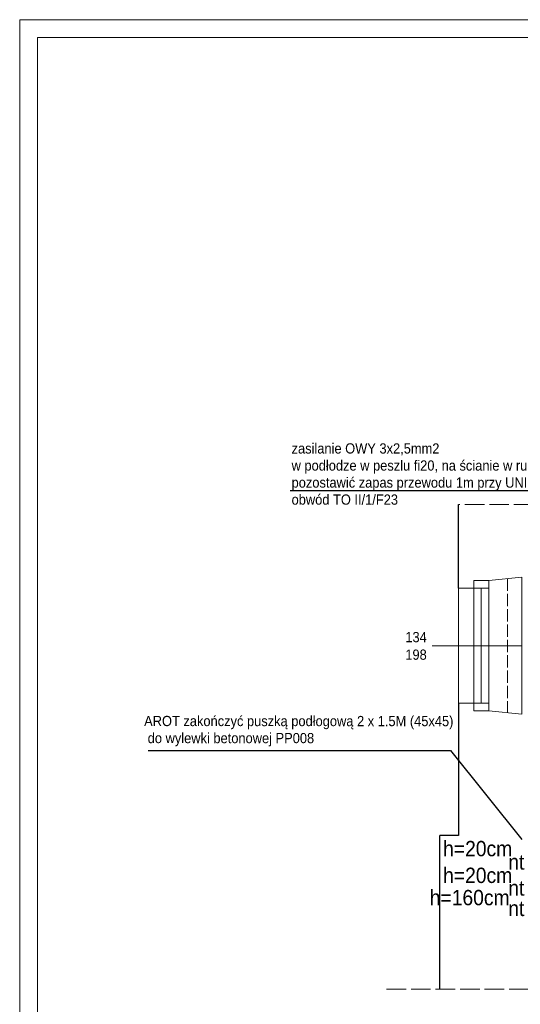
# Model space of a CAD drawing. Header units: centimetres. Extents: x 690840 to 714026, y 27673 to 40762.
# Tile 30 of 162: x 693553 to 694042, y 39799 to 40762. Entities that reach past the tile are written whole.
import ezdxf

# ---------------------------------------------------------------- set-up
doc = ezdxf.new("R2010")
doc.units = ezdxf.units.CM
doc.linetypes.add('ACAD_ISO02W100', pattern=[15, 12, -3])
doc.layers.add('Obrys powierzchni', color=50, linetype='Continuous', lineweight=9, plot=False)
for name, color, linetype, lineweight in [('Przekroje', 253, 'Continuous', 20), ('Przekrojowa', 253, 'Continuous', 25), ('S3_okna', 253, 'Continuous', 9), ('S3_rozdzielnice', 1, 'Continuous', 5), ('Widokowa', 140, 'Continuous', 9)]:
    doc.layers.add(name, color=color, linetype=linetype, lineweight=lineweight)
doc.styles.add('ARIELCE', font='arial.ttf', dxfattribs={"width": 0.9})

# ---------------------------------------------------------------- blocks, each defined once
blk = doc.blocks.new('zw$1D16')
at = {"layer": 'Przekroje', "ltscale": 1.6}
for points in [[(0, 0), (-32.21, -3.11), (-47.01, -3.11), (-47.01, -10.89), (-62.01, -10.89)], [(0, -134), (-32.21, -130.89), (-47.01, -130.89), (-47.01, -123.11), (-62.01, -123.11)]]:
    blk.add_lwpolyline(points, dxfattribs=at)
at = {"layer": 'S3_okna'}
for p, q in [((0, 0), (0, -134)), ((-32.21, -130.89), (-32.21, -3.11)), ((-62.01, -10.89), (-62.01, -123.11)), ((-47.01, -10.89), (-32.21, -10.89)), ((-47.01, -123.11), (-47.01, -10.89)), ((-39.61, -123.11), (-39.61, -10.89)), ((-47.01, -123.11), (-32.21, -123.11))]:
    blk.add_line(p, q, dxfattribs=at)
at = {"layer": 'S3_okna', "ltscale": 1.6}
blk.add_line((-124.02, -67), (0, -67), dxfattribs=at)
at = {"layer": 'S3_okna'}
for points in [[(0, 0), (-32.21, -3.11), (-47.01, -3.11), (-47.01, -10.89), (-62.01, -10.89)], [(0, -134), (-32.21, -130.89), (-47.01, -130.89), (-47.01, -123.11), (-62.01, -123.11)]]:
    blk.add_lwpolyline(points, dxfattribs=at)
blk = doc.blocks.new('zw$7334')
at = {"layer": 'S3_okna', "ltscale": 1.6, "insert": (-30.9, 13.4), "char_height": 10, "width": 42.3629, "attachment_point": 3, "rotation": 0.01899, "style": 'ARIELCE', "bg_fill": 2}
blk.add_mtext('{\\fArial|b0|i0|c238|p34;134}', dxfattribs=at)
at = {"layer": 'S3_okna', "ltscale": 1.6, "insert": (-30.94, -3.78), "char_height": 10, "width": 42.3629, "attachment_point": 3, "rotation": 0.01899, "style": 'ARIELCE'}
blk.add_mtext('{\\fArial|b0|i0|c238|p34;198}', dxfattribs=at)

msp = doc.modelspace()

# ---------------------------------------------------------------- linework, layer by layer
at = {"layer": 'Obrys powierzchni', "ltscale": 1.6}
for points in [[(693552.62, 40762.32), (695652.62, 40762.32), (695652.62, 39277.32), (693552.62, 39277.32)], [(693570.12, 40744.82), (695635.12, 40744.82), (695635.12, 39294.82), (693570.12, 39294.82)]]:
    msp.add_lwpolyline(points, close=True, dxfattribs=at)
at = {"layer": 'Przekrojowa', "color": 8, "ltscale": 1.6}
for p, q in [((693981.88, 40206.24), (693981.88, 40288.28)), ((693981.83, 40094.01), (693981.83, 39964.64)), ((693981.83, 39964.64), (693963.83, 39964.64)), ((693963.84, 39814.24), (693963.83, 39964.64))]:
    msp.add_line(p, q, dxfattribs=at)
at = {"layer": 'S3_okna', "color": 8, "linetype": 'ACAD_ISO02W100'}
msp.add_line((694029.83, 40215.77), (694029.83, 40084.48), dxfattribs=at)
at = {"layer": 'S3_rozdzielnice', "color": 7, "lineweight": -3, "ltscale": 1.6}
for p, q in [((693817.25, 40301.99), (694112.98, 40301.99)), ((693678.47, 40047.53), (693974.2, 40047.53)), ((693974.2, 40047.53), (694043.83, 39960.71))]:
    msp.add_line(p, q, dxfattribs=at)

# ---------------------------------------------------------------- block references
at = {"layer": 'S3_okna', "color": 8, "rotation": 0.0009042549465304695}
msp.add_blockref('zw$1D16', (694043.83, 40217.13), dxfattribs=at)

# ---------------------------------------------------------------- texts
at = {"layer": 'S3_rozdzielnice', "attachment_point": 1, "rotation": 359.98101, "style": 'ARIELCE'}
for s, insert, char_height, width in [('{\\fArial|b0|i0|c238|p34;\\C7;zasilanie OWY 3x2,5mm2\\Pw podłodze w peszlu fi20, na ścianie w rurce RL20\\Ppozostawić zapas przewodu 1m przy UNICIE\\Pobwód TO II/1/F23}', (693818.66, 40348.05), 10.0021, 965.6189), ('{\\fArial|b0|i0|c238|p34;\\C7;AROT zakończyć puszką podłogową 2 x 1.5M (45x45)^J do wylewki betonowej PP008}', (693674.38, 40081.47), 10.00209, 965.6189), ('{\\fArial|b0|i0|c238|p34;\\C7;h=20cm}', (693966.89, 39959.17), 15, 1448.1259), ('{\\fArial|b0|i0|c238|p34;\\C7;nt}', (694030.62, 39946.08), 15, 1448.1259), ('{\\fArial|b0|i0|c238|p34;\\C7;h=20cm}', (693966.89, 39933.04), 15, 1448.1259), ('{\\fArial|b0|i0|c238|p34;\\C7;nt}', (694030.62, 39920.67), 15, 1448.1259), ('{\\fArial|b0|i0|c238|p34;\\C7;h=160cm}', (693953.83, 39911.27), 15, 1448.1259), ('{\\fArial|b0|i0|c238|p34;\\C7;nt}', (694030.62, 39900.67), 15, 1448.1259)]:
    msp.add_mtext(s, dxfattribs=dict(at, insert=insert, char_height=char_height, width=width))

# ---------------------------------------------------------------- next in the draw order: block references
at = {"layer": 'S3_okna', "color": 8, "rotation": 0.0009042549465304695}
msp.add_blockref('zw$7334', (693981.82, 40150.13), dxfattribs=at)

# ---------------------------------------------------------------- next in the draw order: linework, layer by layer
at = {"layer": 'Widokowa', "color": 8, "linetype": 'ACAD_ISO02W100', "ltscale": 1.6}
msp.add_lwpolyline([(693911.48, 39814.24), (694775.32, 39814.24), (694775.32, 40288.28), (693981.88, 40288.28)], dxfattribs=at)

doc.saveas('drawing.dxf')
